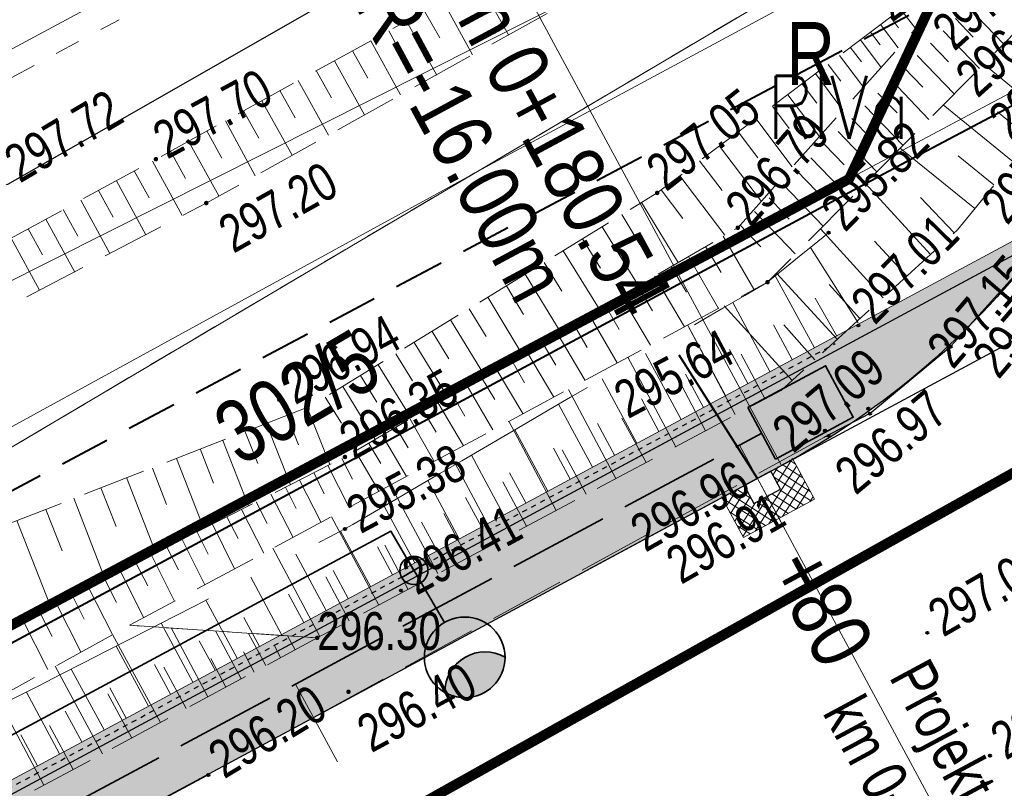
# Model space of a CAD drawing. Header units: metres. Extents: x 7437397 to 7437781, y 5556608 to 5556944.
# Tile 36 of 46: x 7437664 to 7437683, y 5556758 to 5556774. Entities that reach past the tile are written whole.
import ezdxf
from ezdxf.enums import TextEntityAlignment as Align

# ---------------------------------------------------------------- set-up
doc = ezdxf.new("R2010")
doc.units = ezdxf.units.M
doc.header["$MEASUREMENT"] = 0
for name, pattern in [('0.5_0.5', [1.5, 0.5, -0.5, 0.5]), ('314-500', [2.5, 2, -0.5]), ('BUBZ01-500', [1.75, 1.25, -0.5]), ('DGN Style 2', [6.14715, 3.68829, -2.45886]), ('DGN Style 3', [8.60601, 6.14715, -2.45886]), ('EGBU01-500', [1, 0.5, -0.5]), ('KTCR02-500', [1.5, 1, -0.5]), ('KTJZ01-500', [2, 1.5, -0.5])]:
    doc.linetypes.add(name, pattern=pattern)
doc.layers.get('0').update_dxf_attribs({"color": 250, "lineweight": 5})
for name, color, linetype, lineweight in [('_PROJ_WYMIARY', 7, 'Continuous', 9), ('_PROJ_ZAGOSPODAROWANIE', 7, 'Continuous', 13), ('ARCH_HATCH', 7, 'Continuous', 13), ('BUBZ01', 250, 'Continuous', 5), ('BUIB02_01', 250, 'Continuous', 5), ('D_balustrada', 7, '0.5_0.5', 30), ('D_kilometraz', 7, 'Continuous', 13), ('D_kraweznik', 7, 'Continuous', 30), ('D_obrzeze', 7, 'Continuous', 30), ('D_odwodnienie liniowe_wpust', 36, 'Continuous', 30), ('D_opis trasy', 7, 'Continuous', 13), ('D_opisy', 7, 'Continuous', 13), ('D_pobocze', 7, 'Continuous', 13), ('D_skarpa', 7, 'DGN Style 3', 20), ('D_skarpa-symbol', 7, 'Continuous', 20), ('D_zakres', 7, 'DGN Style 2', 13), ('DS_nawierzchnia bitumiczna odtworzenie', 252, 'Continuous', 0), ('EGBD03', 250, 'Continuous', 5), ('EGBK02', 250, 'Continuous', 5), ('EGBU01', 250, 'Continuous', 5), ('Elektryka_kanalizacja_technologiczna', 240, '314-500', 35), ('Elektryka_oswietlenie_zewnetrzne', 1, 'Continuous', 35), ('Elektryka_studzienki', 1, 'Continuous', 35), ('ELEKTRYKA_TRASY', 1, 'Continuous', 35), ('GAZ', 50, 'Continuous', 30), ('KTJZ01', 250, 'Continuous', 5), ('KTKR01', 250, 'Continuous', 5), ('MPZP', 250, 'Continuous', 5), ('przewód elektroenergetyczny (linia)', 7, 'Continuous', 5), ('punkt wysokościowy sztuczny', 7, 'Continuous', 5), ('RTPW01', 250, 'Continuous', 5), ('RTPW02', 250, 'Continuous', 5), ('rzedne dla projektanta', 250, 'Continuous', 5), ('SUPG_01', 250, 'Continuous', 5), ('SUPT_01', 250, 'Continuous', 5), ('Warstwa1Kanalizacja deszczowa', 34, 'Continuous', 40)]:
    doc.layers.add(name, color=color, linetype=linetype, lineweight=lineweight)
doc.styles.add('ROMANS', font='arial.ttf', dxfattribs={"width": 0.8})
doc.styles.get("Standard").update_dxf_attribs({"font": 'txt.shx', "width": 0.75})
doc.styles.add('Style-Arial Narrow', font='ARIALN.TTF')
doc.dimstyles.new('1-500', dxfattribs={"dimscale": 10, "dimtxt": 0.1, "dimasz": 0.07, "dimexe": 0, "dimexo": 0, "dimgap": 0.05, "dimtad": 1, "dimdec": 1, "dimrnd": 0.08, "dimzin": 0, "dimtxsty": 'ROMANS', "dimblk": 'ARCHTICK', "dimcen": 0.02, "dimdle": 0.1, "dimclrt": 256, "dimadec": 0, "dimazin": 0, "dimtfac": 0.666667, "dimtdec": 1, "dimtofl": 0, "dimtmove": 1, "dimatfit": 2, "dimfxl": 0, "dimtolj": 1, "dimtzin": 0, "dimarcsym": 0})

# ---------------------------------------------------------------- blocks, each defined once
blk = doc.blocks.new('PW02')
at = {"layer": 'punkt wysokościowy sztuczny', "linetype": 'Continuous', "lineweight": 13}
h = blk.add_hatch(color=0, dxfattribs=at)
edge = h.paths.add_edge_path()
edge.add_arc((0, 0), 0.45, 0, 360)
blk = doc.blocks.new('slup_oswietleniowy_3')
h = blk.add_hatch(color=256)
h.dxf.hatch_style = 1
h.paths.add_polyline_path([(3, -0.866, 0.267949), (3.5, 0, 0.267949), (3, 0.866, 0.57735)])
for p, q in [((0, 0.35), (0, -0.35)), ((-0.35, 0), (1.5, 0))]:
    blk.add_line(p, q)
for centre, radius in [((2.5, 0), 1), ((0, 0), 0.35)]:
    blk.add_circle(centre, radius)
blk.add_arc((3.5, 0), 1, 120, 240)
blk = doc.blocks.new('_ArchTick')
at = {"color": 0, "linetype": 'ByBlock', "const_width": 0.15}
blk.add_lwpolyline([(-0.5, -0.5), (0.5, 0.5)], dxfattribs=at)
blk = doc.blocks.new('*D61')
at = {"layer": '_PROJ_WYMIARY', "color": 0, "lineweight": -2, "transparency": 16777216}
for p, q in [((7437691.863, 5556774.762), (7437693.523, 5556771.681)), ((7437674.222, 5556764.126), (7437692.337, 5556773.882)), ((7437674.934, 5556762.806), (7437693.049, 5556772.561))]:
    blk.add_line(p, q, dxfattribs=at)
at = {"layer": 'Defpoints', "color": 0}
for p in [(7437674.222, 5556764.126), (7437674.934, 5556762.806)]:
    blk.add_point(p, dxfattribs=at)
at = {"layer": '_PROJ_WYMIARY', "transparency": 16777216, "insert": (7437693.662, 5556773.743), "char_height": 1, "attachment_point": 5, "rotation": 298.304, "style": 'ROMANS', "bg_fill": 3, "box_fill_scale": 1.25, "bg_fill_color": 256, "bg_fill_true_color": 13158600, "bg_fill_transparency": 0}
blk.add_mtext('\\A1;1,5', dxfattribs=at)
at = {"layer": 'Defpoints', "color": 0}
blk.add_point((7437693.049, 5556772.561), dxfattribs=at)
at = {"layer": '_PROJ_WYMIARY', "color": 0, "lineweight": -2, "transparency": 16777216, "xscale": 0.7000000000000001, "yscale": 0.7000000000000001, "zscale": 0.7000000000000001}
for p, rotation in [((7437692.337, 5556773.882), 118.303966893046), ((7437693.049, 5556772.561), 298.303966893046)]:
    blk.add_blockref('_ArchTick', p, dxfattribs=dict(at, rotation=rotation))

msp = doc.modelspace()

# ---------------------------------------------------------------- hatches: boundary and pattern name
at = {"layer": '_PROJ_ZAGOSPODAROWANIE'}
h = msp.add_hatch(dxfattribs=at)
h.set_pattern_fill('AR-CONC', color=251, scale=0.1, style=0)
h.set_pattern_definition([(50, (0, 0), (0.7172601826, -0.062752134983), [0.075, -0.825]), (355, (0, 0), (-0.138751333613, 0.7521921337), [0.06, -0.66]), (100.45144446, (0.0598, -0.0052), (0.578508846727, 0.68943999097), [0.063740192, -0.701142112]), (46.1842, (0, 0.2), (1.06724133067, -0.16551928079), [0.1125, -1.2375]), (96.63563549, (0.0889, 0.1862), (0.93466194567, 0.97411860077), [0.095610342, -1.05171376]), (351.18416399, (0, 0.2), (0.93466194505, 0.97411860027), [0.09, -0.990000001]), (21, (0.1, 0.15), (0.59690705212, -0.402618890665), [0.075, -0.825]), (326, (0.1, 0.15), (0.24331533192, 0.725150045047), [0.06, -0.66]), (71.45144474, (0.14974, 0.11645), (0.84022237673, 0.322531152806), [0.06374019, -0.701142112]), (37.5, (0, 0), (0.012159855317, 0.332893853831), [0, -0.652, 0, -0.67, 0, -0.6625]), (7.5, (0, 0), (0.263069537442, 0.394411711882), [0, -0.382, 0, -0.637, 0, -0.2525]), (327.5, (-0.223, 0), (0.5338224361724, -0.022554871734), [0, -0.25, 0, -0.78, 0, -1.035]), (317.5, (-0.323, 0), (0.583186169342, 0.100104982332), [0, -0.325, 0, -0.518, 0, -0.735])])
h.paths.add_polyline_path([(7437638.768, 5556745.033), (7437684.009, 5556769.397), (7437683.89, 5556769.617), (7437679.419, 5556767.209), (7437678.979, 5556766.972), (7437678.538, 5556766.734), (7437678.098, 5556766.497), (7437677.658, 5556766.26), (7437677.218, 5556766.023), (7437676.777, 5556765.786), (7437676.337, 5556765.549), (7437675.897, 5556765.312), (7437675.457, 5556765.075), (7437675.017, 5556764.838), (7437674.576, 5556764.601), (7437674.136, 5556764.364), (7437673.696, 5556764.127), (7437673.256, 5556763.89), (7437672.815, 5556763.652), (7437672.375, 5556763.415), (7437671.935, 5556763.178), (7437671.495, 5556762.941), (7437671.055, 5556762.704), (7437670.614, 5556762.467), (7437670.174, 5556762.23), (7437669.734, 5556761.993), (7437669.294, 5556761.756), (7437668.853, 5556761.519), (7437668.413, 5556761.282), (7437667.973, 5556761.045), (7437667.533, 5556760.808), (7437667.093, 5556760.571), (7437666.652, 5556760.333), (7437666.212, 5556760.096), (7437665.772, 5556759.859), (7437665.332, 5556759.622), (7437664.891, 5556759.385), (7437664.451, 5556759.148), (7437664.011, 5556758.911), (7437663.571, 5556758.674), (7437663.131, 5556758.437), (7437662.69, 5556758.2), (7437662.25, 5556757.963), (7437661.81, 5556757.726), (7437661.37, 5556757.489), (7437660.929, 5556757.251), (7437660.489, 5556757.014), (7437660.049, 5556756.777), (7437659.609, 5556756.54), (7437659.169, 5556756.303), (7437658.728, 5556756.066), (7437658.288, 5556755.829), (7437657.848, 5556755.592), (7437657.408, 5556755.355), (7437656.967, 5556755.118), (7437656.527, 5556754.881), (7437656.087, 5556754.644), (7437655.647, 5556754.407), (7437655.207, 5556754.169), (7437654.766, 5556753.932), (7437654.326, 5556753.695), (7437653.886, 5556753.458), (7437653.446, 5556753.221), (7437653.005, 5556752.984), (7437652.565, 5556752.747), (7437652.125, 5556752.51), (7437651.685, 5556752.273), (7437651.245, 5556752.036), (7437650.804, 5556751.799), (7437650.364, 5556751.562), (7437649.924, 5556751.325), (7437649.484, 5556751.088), (7437649.043, 5556750.85), (7437648.603, 5556750.613), (7437648.163, 5556750.376), (7437647.723, 5556750.139), (7437647.283, 5556749.902), (7437646.842, 5556749.665), (7437646.402, 5556749.428), (7437645.962, 5556749.191), (7437645.522, 5556748.954), (7437645.081, 5556748.717), (7437644.641, 5556748.48), (7437644.201, 5556748.243), (7437643.761, 5556748.006), (7437643.321, 5556747.768), (7437642.88, 5556747.531), (7437642.44, 5556747.294), (7437642, 5556747.057), (7437641.56, 5556746.82), (7437641.119, 5556746.583), (7437640.679, 5556746.346), (7437639.24, 5556745.571), (7437638.65, 5556745.253)])
at = {"layer": 'ARCH_HATCH', "linetype": 'Continuous', "lineweight": 25}
h = msp.add_hatch(color=254, dxfattribs=at)
h.dxf.hatch_style = 1
h.paths.add_polyline_path([(7437684.009, 5556769.397), (7437638.768, 5556745.033), (7437640.8, 5556744.423), (7437651.173, 5556750.01), (7437651.613, 5556750.247), (7437652.141, 5556750.531), (7437652.582, 5556750.768), (7437678.765, 5556764.869, 0.109552)])
at = {"layer": 'DS_nawierzchnia bitumiczna odtworzenie'}
h = msp.add_hatch(dxfattribs=at)
h.set_pattern_fill('CROSSHATCH', color=256, style=0, pattern_type=2)
h.set_pattern_definition([(57.5045, (7437678.27345, 5556763.6121), (-0.126515, 0.080585), []), (327.5045, (7437678.27345, 5556763.6121), (0.080585, 0.126515), [])])
h.paths.add_polyline_path([(7437677.577, 5556764.252), (7437678.013, 5556763.442), (7437679.422, 5556764.2), (7437678.985, 5556765.01, -0.012504), (7437678.291, 5556764.614), (7437678.555, 5556764.756), (7437678.744, 5556764.404), (7437678.216, 5556764.119), (7437678.026, 5556764.471), (7437678.29, 5556764.613, -0.012504)])

# ---------------------------------------------------------------- linework, layer by layer
at = {"layer": '_PROJ_ZAGOSPODAROWANIE', "linetype": '314-500'}
msp.add_lwpolyline([(7437574.98, 5556714.07, 0.2, 0.2, 0), (7437590.898, 5556722.559, 0.2, 0.2, 0), (7437596.853, 5556725.825, 0.2, 0.2, 0), (7437609.876, 5556733.065, 0.2, 0.2, 0), (7437612.907, 5556734.654, 0.2, 0.2, 0), (7437631.127, 5556743.978, 0.2, 0.2, 0), (7437638.748, 5556748.16, 0.2, 0.2, 0), (7437651.337, 5556755.099, 0.2, 0.2, 0), (7437661.046, 5556760.397, 0.2, 0.2, 0), (7437671.575, 5556766.01, 0.2, 0.2, 0), (7437677.838, 5556769.349, 0.2, 0.2, 0), (7437680.108, 5556770.559, 0.2, 0.2, 0), (7437683.04, 5556776.81, 0.2, 0.2, 0), (7437685.856, 5556778.354, 0.2, 0.2, 0), (7437690.99, 5556768.992, 0.2, 0.2, 0), (7437515.52, 5556670.824, 0, 0, 0)], format="xyseb", dxfattribs=at)
at = {"layer": 'BUBZ01', "color": 7, "linetype": 'BUBZ01-500', "lineweight": 13, "flags": 128}
for points in [[(7437640.018, 5556785.654), (7437638.515, 5556784.867), (7437643.11, 5556775.98), (7437642.9, 5556771.37), (7437643.65, 5556768.72), (7437650.54, 5556757.5), (7437653.18, 5556756.46), (7437670.11, 5556765.04), (7437677.9, 5556769.59), (7437683.09, 5556775.4), (7437676.3, 5556770.28), (7437669.43, 5556766.05), (7437652.3, 5556759.37), (7437651.48, 5556760.11), (7437645.17, 5556771.48), (7437645.18, 5556776.52), (7437645.4, 5556777.22), (7437640.018, 5556785.654)], [(7437645.4, 5556777.22), (7437646.3, 5556776.53), (7437654.12, 5556764.26), (7437666.36, 5556770.95), (7437677.29, 5556776.98), (7437678.76, 5556776.43), (7437667.36, 5556770.08), (7437653.89, 5556763.04), (7437645.18, 5556776.52), (7437645.4, 5556777.22)], [(7437669.56, 5556761.45), (7437665.84, 5556761.7), (7437678.49, 5556768.51), (7437684.39, 5556774.47), (7437685.15, 5556773.1), (7437682.26, 5556769.55), (7437678.76, 5556766.36), (7437669.56, 5556761.45)]]:
    msp.add_lwpolyline(points, close=True, dxfattribs=at)
at = {"layer": 'BUBZ01', "color": 7, "linetype": 'Continuous', "lineweight": 13, "flags": 128}
for points in [[(7437672.76, 5556774.48), (7437673.35, 5556773.42)], [(7437672.05, 5556774.09), (7437672.64, 5556773.02)], [(7437671.69, 5556773.89), (7437671.99, 5556773.36)], [(7437681.13, 5556773.92), (7437681.43, 5556773.54)], [(7437682.47, 5556773.97), (7437683.17, 5556773.24)], [(7437671.33, 5556773.69), (7437671.93, 5556772.62)], [(7437680.93, 5556773.77), (7437681.09, 5556773.56)], [(7437682.22, 5556773.74), (7437682.57, 5556773.37)], [(7437670.98, 5556773.5), (7437671.27, 5556772.96)], [(7437680.53, 5556773.47), (7437680.72, 5556773.22)], [(7437680.73, 5556773.62), (7437681.08, 5556773.16)], [(7437681.97, 5556773.5), (7437682.69, 5556772.75)], [(7437670.62, 5556773.3), (7437671.21, 5556772.23)], [(7437680.33, 5556773.32), (7437680.74, 5556772.77)], [(7437670.26, 5556773.1), (7437670.56, 5556772.56)], [(7437680.13, 5556773.17), (7437680.35, 5556772.88)], [(7437681.72, 5556773.25), (7437682.08, 5556772.88)], [(7437669.9, 5556772.9), (7437670.5, 5556771.83)], [(7437679.92, 5556773.01), (7437680.39, 5556772.38)], [(7437681.46, 5556773.01), (7437682.19, 5556772.25)], [(7437669.54, 5556772.71), (7437669.84, 5556772.17)], [(7437679.69, 5556772.83), (7437679.94, 5556772.5)], [(7437681.2, 5556772.76), (7437681.57, 5556772.38)], [(7437684.07, 5556771.78), (7437682.77, 5556772.84)], [(7437669.18, 5556772.51), (7437669.78, 5556771.43)], [(7437679.44, 5556772.65), (7437679.98, 5556771.92)], [(7437680.95, 5556772.52), (7437681.69, 5556771.74)], [(7437668.82, 5556772.31), (7437669.12, 5556771.77)], [(7437679.17, 5556772.45), (7437679.47, 5556772.06)], [(7437668.46, 5556772.11), (7437669.06, 5556771.03)], [(7437678.89, 5556772.23), (7437679.52, 5556771.4)], [(7437680.68, 5556772.26), (7437681.06, 5556771.87)], [(7437668.1, 5556771.91), (7437668.4, 5556771.37)], [(7437678.59, 5556772), (7437678.92, 5556771.56)], [(7437680.42, 5556772.01), (7437681.18, 5556771.22)], [(7437683.36, 5556770.9), (7437681.97, 5556772.03)], [(7437667.74, 5556771.71), (7437668.33, 5556770.62)], [(7437678.26, 5556771.76), (7437678.98, 5556770.8)], [(7437680.16, 5556771.76), (7437680.54, 5556771.36)], [(7437683.72, 5556771.34), (7437683.05, 5556771.89)], [(7437667.37, 5556771.51), (7437667.67, 5556770.97)], [(7437677.91, 5556771.49), (7437678.3, 5556770.98)], [(7437679.89, 5556771.5), (7437680.66, 5556770.7)], [(7437667.01, 5556771.31), (7437667.61, 5556770.22)], [(7437677.54, 5556771.21), (7437678.37, 5556770.11)], [(7437679.62, 5556771.24), (7437680.01, 5556770.84)], [(7437682.6, 5556769.97), (7437681.12, 5556771.17)], [(7437666.65, 5556771.11), (7437666.95, 5556770.57)], [(7437679.35, 5556770.98), (7437680.13, 5556770.17)], [(7437682.98, 5556770.44), (7437682.27, 5556771.02)], [(7437666.29, 5556770.91), (7437666.88, 5556769.83)], [(7437677.14, 5556770.92), (7437677.59, 5556770.33)], [(7437665.93, 5556770.72), (7437666.23, 5556770.18)], [(7437676.75, 5556770.62), (7437677.64, 5556769.44)], [(7437679.07, 5556770.72), (7437679.47, 5556770.31)], [(7437665.58, 5556770.52), (7437666.16, 5556769.45)], [(7437676.38, 5556770.34), (7437676.81, 5556769.77)], [(7437678.8, 5556770.45), (7437679.59, 5556769.62)], [(7437681.72, 5556769.06), (7437680.43, 5556770.47)], [(7437665.22, 5556770.33), (7437665.51, 5556769.8)], [(7437678.52, 5556770.18), (7437678.92, 5556769.76)], [(7437682.19, 5556769.49), (7437681.52, 5556770.19)], [(7437664.52, 5556769.95), (7437664.81, 5556769.42)], [(7437664.87, 5556770.14), (7437665.45, 5556769.08)], [(7437675.99, 5556770.09), (7437676.72, 5556768.9)], [(7437664.18, 5556769.76), (7437664.75, 5556768.71)], [(7437675.6, 5556769.85), (7437675.96, 5556769.26)], [(7437678.23, 5556769.91), (7437679.04, 5556769.07)], [(7437663.83, 5556769.57), (7437664.11, 5556769.05)], [(7437675.21, 5556769.61), (7437675.93, 5556768.44)], [(7437677.95, 5556769.64), (7437678.36, 5556769.21)], [(7437680.78, 5556768.2), (7437679.54, 5556769.57)], [(7437663.49, 5556769.38), (7437664.05, 5556768.35)], [(7437674.82, 5556769.37), (7437675.18, 5556768.79)], [(7437677.61, 5556769.42), (7437678.22, 5556768.37)], [(7437677.26, 5556769.22), (7437677.57, 5556768.7)], [(7437681.25, 5556768.63), (7437680.61, 5556769.32)], [(7437674.44, 5556769.13), (7437675.15, 5556767.98)], [(7437676.92, 5556769.02), (7437677.52, 5556767.99)], [(7437674.06, 5556768.9), (7437674.41, 5556768.33)], [(7437676.58, 5556768.82), (7437676.88, 5556768.31)], [(7437673.68, 5556768.67), (7437674.38, 5556767.53)], [(7437676.25, 5556768.63), (7437676.84, 5556767.62)], [(7437679.87, 5556767.38), (7437678.67, 5556768.69)], [(7437673.31, 5556768.44), (7437673.65, 5556767.87)], [(7437675.92, 5556768.43), (7437676.21, 5556767.94)], [(7437680.32, 5556767.79), (7437679.71, 5556768.46)], [(7437672.94, 5556768.21), (7437673.62, 5556767.09)], [(7437675.59, 5556768.24), (7437676.17, 5556767.26)], [(7437675.27, 5556768.05), (7437675.55, 5556767.57)], [(7437678.98, 5556766.56), (7437677.63, 5556768.04)], [(7437672.57, 5556767.98), (7437672.91, 5556767.43)], [(7437674.95, 5556767.87), (7437675.51, 5556766.91)], [(7437672.2, 5556767.76), (7437672.88, 5556766.66)], [(7437674.64, 5556767.68), (7437674.91, 5556767.21)], [(7437677.85, 5556765.88), (7437676.9, 5556767.66)], [(7437679.43, 5556766.97), (7437678.81, 5556767.66)], [(7437671.84, 5556767.53), (7437672.17, 5556766.99)], [(7437674.32, 5556767.5), (7437674.87, 5556766.56)], [(7437671.48, 5556767.31), (7437672.15, 5556766.23)], [(7437674.02, 5556767.32), (7437674.29, 5556766.86)], [(7437671.12, 5556767.09), (7437671.45, 5556766.55)], [(7437673.71, 5556767.14), (7437674.25, 5556766.23)], [(7437676.67, 5556765.24), (7437675.72, 5556767.02)], [(7437678.44, 5556766.19), (7437677.97, 5556767.08)], [(7437670.77, 5556766.87), (7437671.42, 5556765.81)], [(7437673.41, 5556766.97), (7437673.67, 5556766.51)], [(7437670.42, 5556766.66), (7437670.74, 5556766.13)], [(7437673.11, 5556766.79), (7437673.64, 5556765.9)], [(7437670.07, 5556766.44), (7437670.71, 5556765.39)], [(7437672.53, 5556766.45), (7437673.04, 5556765.58)], [(7437672.82, 5556766.62), (7437673.08, 5556766.18)], [(7437677.26, 5556765.56), (7437676.79, 5556766.45)], [(7437672.24, 5556766.28), (7437672.49, 5556765.85)], [(7437675.48, 5556764.61), (7437674.54, 5556766.38)], [(7437669.72, 5556766.23), (7437670.04, 5556765.71)], [(7437671.95, 5556766.12), (7437672.46, 5556765.26)], [(7437668.96, 5556765.87), (7437669.19, 5556765.28)], [(7437669.36, 5556766.02), (7437669.81, 5556764.89)], [(7437671.67, 5556765.95), (7437671.92, 5556765.53)], [(7437668.55, 5556765.71), (7437669.03, 5556764.49)], [(7437671.4, 5556765.79), (7437671.88, 5556764.95)], [(7437674.3, 5556763.98), (7437673.36, 5556765.75)], [(7437676.08, 5556764.93), (7437675.6, 5556765.81)], [(7437668.13, 5556765.54), (7437668.38, 5556764.91)], [(7437670.85, 5556765.47), (7437671.33, 5556764.65)], [(7437671.12, 5556765.63), (7437671.36, 5556765.22)], [(7437667.69, 5556765.37), (7437668.2, 5556764.07)], [(7437670.58, 5556765.31), (7437670.82, 5556764.91)], [(7437667.24, 5556765.2), (7437667.5, 5556764.52)], [(7437670.31, 5556765.16), (7437670.78, 5556764.36)], [(7437673.13, 5556763.35), (7437672.18, 5556765.12)], [(7437674.89, 5556764.3), (7437674.42, 5556765.18)], [(7437666.77, 5556765.01), (7437667.31, 5556763.62)], [(7437670.05, 5556765.01), (7437670.26, 5556764.6)], [(7437666.29, 5556764.82), (7437666.57, 5556764.1)], [(7437669.49, 5556764.73), (7437669.7, 5556764.31)], [(7437669.77, 5556764.87), (7437670.19, 5556764.04)], [(7437665.78, 5556764.63), (7437666.36, 5556763.14)], [(7437669.21, 5556764.58), (7437669.64, 5556763.74)], [(7437673.71, 5556763.67), (7437673.24, 5556764.55)], [(7437665.27, 5556764.43), (7437665.57, 5556763.66)], [(7437668.64, 5556764.3), (7437669.08, 5556763.44)], [(7437668.93, 5556764.44), (7437669.14, 5556764.02)], [(7437671.95, 5556762.73), (7437671.01, 5556764.48)], [(7437664.73, 5556764.22), (7437665.35, 5556762.63)], [(7437668.35, 5556764.15), (7437668.57, 5556763.72)], [(7437664.18, 5556764), (7437664.5, 5556763.18)], [(7437668.06, 5556764), (7437668.5, 5556763.13)], [(7437672.54, 5556763.04), (7437672.07, 5556763.92)], [(7437663.6, 5556763.78), (7437664.27, 5556762.08)], [(7437667.48, 5556763.71), (7437667.92, 5556762.82)], [(7437667.77, 5556763.85), (7437667.99, 5556763.42)], [(7437670.78, 5556762.1), (7437669.84, 5556763.85)], [(7437667.18, 5556763.55), (7437667.4, 5556763.11)], [(7437666.88, 5556763.4), (7437667.33, 5556762.5)], [(7437666.58, 5556763.25), (7437666.81, 5556762.8)], [(7437669.61, 5556761.48), (7437668.68, 5556763.23)], [(7437671.36, 5556762.41), (7437670.9, 5556763.29)], [(7437665.96, 5556762.94), (7437666.2, 5556762.48)], [(7437666.27, 5556763.09), (7437666.73, 5556762.18)], [(7437665.65, 5556762.78), (7437666.12, 5556761.85)], [(7437665.34, 5556762.62), (7437665.58, 5556762.15)], [(7437670.19, 5556761.79), (7437669.73, 5556762.66)], [(7437665.02, 5556762.46), (7437665.5, 5556761.52)], [(7437664.38, 5556762.14), (7437664.87, 5556761.17)], [(7437664.7, 5556762.3), (7437664.94, 5556761.82)], [(7437664.05, 5556761.97), (7437664.3, 5556761.48)], [(7437663.72, 5556761.8), (7437664.22, 5556760.82)], [(7437667.39, 5556760.28), (7437666.66, 5556761.65)], [(7437668.05, 5556760.64), (7437667.54, 5556761.59)], [(7437666.45, 5556759.77), (7437665.5, 5556761.52)], [(7437668.54, 5556760.9), (7437668.2, 5556761.54)], [(7437669.12, 5556761.21), (7437668.97, 5556761.49)], [(7437668.31, 5556760.77), (7437668.1, 5556761.17)], [(7437668.83, 5556761.06), (7437668.71, 5556761.29)], [(7437667.75, 5556760.47), (7437667.45, 5556761.04)], [(7437665.3, 5556759.15), (7437664.36, 5556760.89)], [(7437666.96, 5556760.05), (7437666.52, 5556760.87)], [(7437664.14, 5556758.53), (7437663.21, 5556760.26)], [(7437665.88, 5556759.46), (7437665.41, 5556760.34)], [(7437664.72, 5556758.84), (7437664.25, 5556759.71)]]:
    msp.add_lwpolyline(points, dxfattribs=at)
at = {"layer": 'BUBZ01', "color": 7, "linetype": 'BUBZ01-500', "lineweight": 13, "flags": 128}
msp.add_lwpolyline([(7437649.055, 5556752.478), (7437665.84, 5556761.7), (7437669.56, 5556761.45), (7437655.14, 5556753.67), (7437639.69, 5556745.22), (7437638.72, 5556747.2), (7437649.055, 5556752.478)], dxfattribs=at)
at = {"layer": 'BUIB02_01', "color": 212, "linetype": 'Continuous', "lineweight": 40, "flags": 128}
msp.add_lwpolyline([(7437631.582, 5556743.722), (7437658.25, 5556758.524), (7437681.414, 5556770.995), (7437736.328, 5556800.083), (7437739.446, 5556801.87)], dxfattribs=at)
at = {"layer": 'D_balustrada', "ltscale": 0.1}
msp.add_line((7437639.295, 5556745.459), (7437679.831, 5556767.289), dxfattribs=at)
at = {"layer": 'D_kilometraz', "flags": 128}
for points in [[(7437678.765, 5556763.733), (7437677.935, 5556765.274)], [(7437669.96, 5556758.991), (7437669.131, 5556760.532)]]:
    msp.add_lwpolyline(points, dxfattribs=at)
at = {"layer": 'D_kraweznik'}
msp.add_line((7437640.8, 5556744.423), (7437678.765, 5556764.869), dxfattribs=at)
at = {"layer": 'D_kraweznik', "extrusion": (0, 0, -1)}
msp.add_arc((-7437671.179, 5556778.956), 16, 216.6882, 241.696, dxfattribs=at)
at = {"layer": 'D_obrzeze'}
msp.add_line((7437634.321, 5556742.638), (7437684.009, 5556769.397), dxfattribs=at)
at = {"layer": 'D_odwodnienie liniowe_wpust', "flags": 128}
msp.add_lwpolyline([(7437678.216, 5556764.119), (7437678.744, 5556764.404), (7437678.555, 5556764.756), (7437678.026, 5556764.471), (7437678.216, 5556764.119)], close=True, dxfattribs=at)
at = {"layer": 'D_opis trasy', "flags": 128}
msp.add_lwpolyline([(7437678.765, 5556764.869), (7437673.023, 5556775.532)], dxfattribs=at)
at = {"layer": 'D_opisy'}
msp.add_line((7437678.291, 5556764.613), (7437684.536, 5556753.016), dxfattribs=at)
at = {"layer": 'D_pobocze'}
msp.add_line((7437638.65, 5556745.253), (7437683.89, 5556769.617), dxfattribs=at)
at = {"layer": 'D_skarpa', "flags": 128}
msp.add_lwpolyline([(7437639.094, 5556747.391), (7437639.251, 5556747.471), (7437639.697, 5556747.699), (7437640.142, 5556747.926), (7437640.587, 5556748.154), (7437641.033, 5556748.381), (7437641.478, 5556748.609), (7437641.924, 5556748.836), (7437642.369, 5556749.064), (7437642.814, 5556749.291), (7437643.26, 5556749.518), (7437643.705, 5556749.746), (7437644.151, 5556749.973), (7437644.596, 5556750.201), (7437645.041, 5556750.428), (7437645.487, 5556750.656), (7437645.932, 5556750.883), (7437646.378, 5556751.111), (7437646.823, 5556751.338), (7437647.268, 5556751.566), (7437647.714, 5556751.793), (7437648.159, 5556752.021), (7437648.605, 5556752.248), (7437649.05, 5556752.475), (7437649.489, 5556752.715), (7437649.928, 5556752.954), (7437650.367, 5556753.194), (7437650.806, 5556753.433), (7437651.245, 5556753.673), (7437651.684, 5556753.912), (7437652.122, 5556754.152), (7437652.561, 5556754.391), (7437653, 5556754.631), (7437653.439, 5556754.87), (7437653.878, 5556755.11), (7437654.317, 5556755.349), (7437654.756, 5556755.589), (7437655.195, 5556755.828), (7437655.634, 5556756.068), (7437656.073, 5556756.307), (7437656.512, 5556756.547), (7437656.951, 5556756.786), (7437657.389, 5556757.026), (7437657.828, 5556757.265), (7437658.267, 5556757.505), (7437658.706, 5556757.744), (7437659.145, 5556757.984), (7437659.586, 5556758.22), (7437660.031, 5556758.448), (7437660.476, 5556758.676), (7437660.921, 5556758.904), (7437661.366, 5556759.132), (7437661.812, 5556759.36), (7437662.257, 5556759.588), (7437662.702, 5556759.816), (7437663.147, 5556760.044), (7437663.592, 5556760.272), (7437664.037, 5556760.5), (7437664.482, 5556760.728), (7437664.927, 5556760.955), (7437665.372, 5556761.183), (7437665.818, 5556761.411), (7437666.263, 5556761.639), (7437666.708, 5556761.867), (7437667.153, 5556762.095), (7437667.598, 5556762.323), (7437668.043, 5556762.551), (7437668.488, 5556762.779), (7437668.933, 5556763.007), (7437669.379, 5556763.235), (7437669.824, 5556763.463), (7437670.264, 5556763.7), (7437670.696, 5556763.953), (7437671.128, 5556764.205), (7437671.56, 5556764.458), (7437671.992, 5556764.71), (7437672.424, 5556764.963), (7437672.855, 5556765.215), (7437673.287, 5556765.468), (7437673.719, 5556765.72), (7437674.151, 5556765.973), (7437674.583, 5556766.225), (7437675.015, 5556766.478), (7437675.447, 5556766.731), (7437675.879, 5556766.983), (7437676.311, 5556767.236), (7437676.742, 5556767.488), (7437677.174, 5556767.741), (7437677.606, 5556767.993), (7437678.038, 5556768.246), (7437678.47, 5556768.498), (7437678.867, 5556768.815), (7437679.159, 5556769.052), (7437679.413, 5556769.257), (7437679.664, 5556769.461)], dxfattribs=at)
at = {"layer": 'D_skarpa-symbol', "flags": 128}
for points in [[(7437680.288, 5556767.703), (7437679.341, 5556769.199)], [(7437679.419, 5556767.209), (7437678.643, 5556768.637)], [(7437679.857, 5556767.449), (7437679.435, 5556768.191)], [(7437678.538, 5556766.734), (7437677.8, 5556768.106)], [(7437678.979, 5556766.972), (7437678.605, 5556767.665)], [(7437677.658, 5556766.26), (7437676.936, 5556767.601)], [(7437676.777, 5556765.786), (7437676.072, 5556767.096)], [(7437678.098, 5556766.497), (7437677.733, 5556767.176)], [(7437677.218, 5556766.023), (7437676.861, 5556766.686)], [(7437675.897, 5556765.312), (7437675.208, 5556766.591)], [(7437675.017, 5556764.838), (7437674.344, 5556766.086)], [(7437676.337, 5556765.549), (7437675.989, 5556766.196)], [(7437675.457, 5556765.075), (7437675.116, 5556765.707)], [(7437674.136, 5556764.364), (7437673.481, 5556765.581)], [(7437673.256, 5556763.89), (7437672.617, 5556765.076)], [(7437674.576, 5556764.601), (7437674.244, 5556765.217)], [(7437673.696, 5556764.127), (7437673.372, 5556764.727)], [(7437672.375, 5556763.415), (7437671.753, 5556764.571)], [(7437672.815, 5556763.652), (7437672.5, 5556764.238)], [(7437671.495, 5556762.941), (7437670.889, 5556764.066)], [(7437671.935, 5556763.178), (7437671.628, 5556763.748)], [(7437670.614, 5556762.467), (7437670.021, 5556763.569)], [(7437671.055, 5556762.704), (7437670.756, 5556763.259)], [(7437669.734, 5556761.993), (7437669.133, 5556763.109)], [(7437670.174, 5556762.23), (7437669.876, 5556762.784)], [(7437668.853, 5556761.519), (7437668.242, 5556762.653)], [(7437667.973, 5556761.045), (7437667.352, 5556762.197)], [(7437669.294, 5556761.756), (7437668.991, 5556762.319)], [(7437668.413, 5556761.282), (7437668.105, 5556761.854)], [(7437667.093, 5556760.571), (7437666.462, 5556761.741)], [(7437667.533, 5556760.808), (7437667.22, 5556761.389)], [(7437666.212, 5556760.096), (7437665.572, 5556761.285)], [(7437665.332, 5556759.622), (7437664.681, 5556760.83)], [(7437666.652, 5556760.333), (7437666.335, 5556760.923)], [(7437665.772, 5556759.859), (7437665.449, 5556760.458)], [(7437664.451, 5556759.148), (7437663.791, 5556760.374)], [(7437664.891, 5556759.385), (7437664.564, 5556759.993)], [(7437664.011, 5556758.911), (7437663.679, 5556759.528)]]:
    msp.add_lwpolyline(points, dxfattribs=at)
at = {"layer": 'D_zakres', "flags": 128}
msp.add_lwpolyline([(7437677.577, 5556764.252), (7437678.013, 5556763.442), (7437679.422, 5556764.2), (7437678.985, 5556765.01)], dxfattribs=at)
at = {"layer": 'EGBD03', "color": 96, "linetype": 'Continuous', "lineweight": 13, "flags": 128}
for points in [[(7437656.77, 5556761.25), (7437683.04, 5556776.81)], [(7437685.08, 5556773.21), (7437658.07, 5556758.81)]]:
    msp.add_lwpolyline(points, dxfattribs=at)
at = {"layer": 'EGBU01', "color": 96, "linetype": 'EGBU01-500', "lineweight": 13, "flags": 128}
for points in [[(7437656.77, 5556761.25), (7437683.04, 5556776.81)], [(7437683.04, 5556776.81), (7437656.77, 5556761.25)]]:
    msp.add_lwpolyline(points, dxfattribs=at)
at = {"layer": 'Elektryka_kanalizacja_technologiczna'}
msp.add_line((7437640.444, 5556745.084), (7437678.375, 5556765.511), dxfattribs=at)
at = {"layer": 'ELEKTRYKA_TRASY', "linetype": 'Continuous'}
msp.add_lwpolyline([(7437647.715, 5556750.008), (7437647.306, 5556750.81), (7437671.021, 5556763.566), (7437671.476, 5556762.789)], dxfattribs=at)
at = {"layer": 'GAZ', "linetype": '0.5_0.5', "lineweight": 20}
msp.add_lwpolyline([(7437597.461, 5556737.031), (7437665.632, 5556773.718)], dxfattribs=at)
at = {"layer": 'KTJZ01', "color": 7, "linetype": 'KTJZ01-500', "lineweight": 13, "flags": 128}
msp.add_lwpolyline([(7437487.24, 5556665.88), (7437500.01, 5556668.65), (7437509.93, 5556671.34), (7437514.81, 5556672.66), (7437528.54, 5556677.57), (7437546.18, 5556685.08), (7437562.31, 5556693.39), (7437575.78, 5556700.17), (7437584.6, 5556705.2), (7437599.33, 5556712.79), (7437607.41, 5556717.03), (7437624.22, 5556725.75), (7437636.91, 5556731.79), (7437639.91, 5556733.3), (7437648.13, 5556737.1), (7437664.08, 5556744.94), (7437674.41, 5556750.47), (7437695.47, 5556762.01), (7437726.23, 5556778.98), (7437745.592, 5556790.579), (7437740.524, 5556799.89), (7437726.071, 5556794.065), (7437721.424, 5556793.261), (7437718.653, 5556793.684), (7437716.454, 5556794.853), (7437714.78, 5556796.65), (7437713.44, 5556798.18), (7437704.05, 5556814.76), (7437696.46, 5556806.77), (7437698.53, 5556806.84), (7437700.74, 5556806.26), (7437702.79, 5556804.94), (7437704.06, 5556803.16), (7437709.44, 5556793.77), (7437711.44, 5556790.12), (7437712.13, 5556787.63), (7437712.21, 5556785.35), (7437711.59, 5556783.66), (7437709.87, 5556781.76), (7437701.28, 5556777.09), (7437699.42, 5556776.48), (7437697.78, 5556776.19), (7437695.76, 5556776.41), (7437693.65, 5556777.51), (7437692.09, 5556778.89), (7437690.49, 5556781.22), (7437685.25, 5556778.28), (7437686.1, 5556775.03), (7437686.085, 5556773.72), (7437685.81, 5556772.51), (7437685.3, 5556771.32), (7437684.475, 5556769.98), (7437683.43, 5556768.68), (7437682.12, 5556767.23), (7437680.52, 5556765.9), (7437679.609, 5556765.424), (7437667.4, 5556758.73), (7437656.58, 5556752.94), (7437646.03, 5556747.24), (7437635.04, 5556741.31), (7437625.46, 5556735.97), (7437617.31, 5556731.03), (7437610.73, 5556727.32), (7437599.83, 5556721.28), (7437592.56, 5556717.41), (7437581.48, 5556711.39), (7437572.19, 5556706.38), (7437570.63, 5556705.57), (7437559.43, 5556699.57), (7437555.27, 5556697.37), (7437547.58, 5556693.6), (7437542.1, 5556690.99), (7437536.78, 5556688.64), (7437527.13, 5556684.56), (7437524.75, 5556685.69), (7437522.99, 5556687.15), (7437521.44, 5556689.45), (7437520.46, 5556691.39), (7437515.43, 5556689.51), (7437516.09, 5556686.202), (7437515.98, 5556684.5), (7437514.73, 5556681.38), (7437513.55, 5556680.28), (7437512.1, 5556679.32), (7437507.87, 5556678.13), (7437498.81, 5556675.82), (7437492.9, 5556674.29)], dxfattribs=at)
msp.add_lwpolyline([(7437651.362, 5556791.595), (7437643.343, 5556787.396), (7437648.19, 5556778.92), (7437655.57, 5556765.98), (7437663.42, 5556770.45), (7437676.91, 5556778.17), (7437675.01, 5556781.56), (7437675.11, 5556782.48), (7437675.77, 5556783.33), (7437676.52, 5556783.95), (7437677.46, 5556784.41), (7437678.43, 5556784.63), (7437679.46, 5556784.67), (7437680.43, 5556784.44), (7437681.37, 5556784), (7437682.16, 5556783.33), (7437682.81, 5556782.48), (7437676.39, 5556793.29), (7437676.47, 5556792.28), (7437676.31, 5556791.28), (7437675.94, 5556790.63), (7437669.49, 5556786.95), (7437667.38, 5556785.74), (7437666.84, 5556785.69), (7437666.12, 5556785.98), (7437665.59, 5556786.48), (7437665.01, 5556787.22), (7437659.73, 5556784.21), (7437660.45, 5556782.43), (7437660.37, 5556781.39), (7437659.91, 5556780.53), (7437659.17, 5556779.86), (7437658.32, 5556779.31), (7437657.39, 5556778.94), (7437656.43, 5556778.75), (7437655.43, 5556778.78), (7437654.49, 5556779.27), (7437654.02, 5556779.96), (7437653.79, 5556780.41), (7437650.9, 5556787.87), (7437650.22, 5556789.76), (7437651.87, 5556790.71), (7437651.362, 5556791.595)], close=True, dxfattribs=at)
at = {"layer": 'KTKR01', "color": 7, "linetype": 'Continuous', "lineweight": 30, "flags": 128}
for points in [[(7437685.25, 5556778.28), (7437682.81, 5556782.48), (7437682.16, 5556783.33), (7437681.37, 5556784), (7437680.43, 5556784.44), (7437679.46, 5556784.67), (7437678.43, 5556784.63), (7437677.46, 5556784.41), (7437676.52, 5556783.95), (7437675.77, 5556783.33), (7437675.11, 5556782.48), (7437675.01, 5556781.56), (7437676.91, 5556778.17), (7437663.42, 5556770.45), (7437655.57, 5556765.98), (7437650.54, 5556774.83), (7437648.19, 5556778.92), (7437643.343, 5556787.396)], [(7437680.52, 5556765.9), (7437682.12, 5556767.23), (7437683.43, 5556768.68), (7437684.475, 5556769.98), (7437685.3, 5556771.32), (7437685.81, 5556772.51), (7437686.085, 5556773.72), (7437686.1, 5556775.03), (7437685.25, 5556778.28)], [(7437680.52, 5556765.9), (7437679.609, 5556765.424)]]:
    msp.add_lwpolyline(points, dxfattribs=at)
at = {"layer": 'MPZP', "color": 212, "linetype": 'KTCR02-500', "lineweight": 40, "flags": 128}
msp.add_lwpolyline([(7437738.295, 5556803.984), (7437715.191, 5556791.784), (7437661.349, 5556763.226), (7437574.511, 5556717.006), (7437530.05, 5556696.506), (7437525.798, 5556698.029), (7437514.19, 5556719.761)], dxfattribs=at)
at = {"layer": 'przewód elektroenergetyczny (linia)', "color": 1, "linetype": 'Continuous', "lineweight": 13, "flags": 128}
msp.add_lwpolyline([(7437656.87, 5556765.21), (7437682.33, 5556778.03), (7437683.26, 5556778.5)], dxfattribs=at)
at = {"layer": 'rzedne dla projektanta', "color": 7, "linetype": 'Continuous', "lineweight": 40}
for centre in [(7437679.7, 5556769.49), (7437680.29, 5556767.65), (7437682.04, 5556767.28), (7437682.12, 5556767.23), (7437668.81, 5556766.17), (7437680.49, 5556766), (7437680.52, 5556765.9), (7437679.63, 5556765.56), (7437679.7, 5556765.46), (7437670.11, 5556763.61), (7437671.22, 5556762.39), (7437681.66, 5556761.55), (7437682.9, 5556759.11), (7437667.4, 5556758.73)]:
    msp.add_circle(centre, 0.0225, dxfattribs=at)
at = {"layer": 'SUPG_01', "color": 52, "linetype": 'Continuous', "lineweight": 13, "flags": 128}
msp.add_lwpolyline([(7437732.989, 5556813.733), (7437728.61, 5556811.05), (7437696.05, 5556793.43), (7437665.38, 5556774.15), (7437624.73, 5556752.297)], dxfattribs=at)
at = {"layer": 'SUPT_01', "color": 30, "linetype": 'Continuous', "lineweight": 13, "flags": 128}
msp.add_lwpolyline([(7437624.834, 5556744.449), (7437654.2, 5556760.54), (7437665.43, 5556766.7), (7437672.97, 5556770.83), (7437672.97, 5556770.83), (7437705.49, 5556788.37), (7437705.49, 5556788.37), (7437729.04, 5556801.46), (7437729.04, 5556801.46), (7437737.403, 5556805.623)], dxfattribs=at)
at = {"layer": 'Warstwa1Kanalizacja deszczowa'}
msp.add_line((7437678.291, 5556764.613), (7437676.736, 5556767.061), dxfattribs=at)

# ---------------------------------------------------------------- block references
at = {"layer": 'Elektryka_oswietlenie_zewnetrzne', "linetype": 'Continuous', "xscale": 0.8, "yscale": 0.8, "zscale": 0.001, "rotation": 300.3159171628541}
msp.add_blockref('slup_oswietleniowy_3', (7437671.476, 5556762.789), dxfattribs=at)
at = {"layer": 'RTPW02', "color": 7, "linetype": 'Continuous', "lineweight": 13, "xscale": 0.1, "yscale": 0.1, "zscale": 0.1}
for p in [(7437666.36, 5556770.95), (7437676.3, 5556770.28), (7437667.36, 5556770.08), (7437677.9, 5556769.59), (7437678.49, 5556768.51), (7437670.11, 5556765.04), (7437669.56, 5556761.45), (7437670.18, 5556760.38)]:
    msp.add_blockref('PW02', p, dxfattribs=at)

# ---------------------------------------------------------------- texts
at = {"layer": 'D_kilometraz', "insert": (7437679.002, 5556763.093), "char_height": 1.2, "attachment_point": 4, "rotation": 298.304, "line_spacing_factor": 1.6, "style": 'Style-Arial Narrow'}
msp.add_mtext('+80', dxfattribs=at)
at = {"layer": 'D_opis trasy', "char_height": 1.2, "rotation": 298.304, "style": 'Style-Arial Narrow'}
for s, insert, attachment_point, line_spacing_factor in [('PL\\Pkm 0+180.54', (7437673.062, 5556775.408), 4, 0.85), ('R=-16.00m', (7437674.049, 5556768.287), 6, 0.35)]:
    msp.add_mtext(s, dxfattribs=dict(at, insert=insert, attachment_point=attachment_point, line_spacing_factor=line_spacing_factor))
at = {"layer": 'D_opisy', "insert": (7437681.681, 5556761.105), "char_height": 0.9, "attachment_point": 1, "rotation": 298.304}
msp.add_mtext('\\pt11;\\fArial|b0|i0|c238238|p39;Projektowany wpust\\Pkm 0+180', dxfattribs=at)
at = {"layer": 'EGBD03', "color": 96, "linetype": 'Continuous', "lineweight": 30, "insert": (7437668.045, 5556764.833), "char_height": 1.25, "attachment_point": 7, "rotation": 30.5868, "line_spacing_factor": 0.6}
msp.add_mtext('\\FWORKING_1250;\\H1x;\\W0.8;302/5', dxfattribs=at)
at = {"layer": 'EGBK02', "color": 96, "linetype": 'Continuous', "lineweight": 30, "width": 0.8}
msp.add_text('RIVa', height=1.25, dxfattribs=at).set_placement((7437678.482, 5556772.607), align=Align.TOP_LEFT)
at = {"layer": 'EGBU01', "color": 96, "linetype": 'Continuous', "lineweight": 30, "insert": (7437678.862, 5556772.422), "char_height": 1.25, "attachment_point": 7, "line_spacing_factor": 0.6}
msp.add_mtext('\\FWORKING_1250;\\H1x;\\W0.8;R', dxfattribs=at)
at = {"layer": 'RTPW01', "color": 7, "linetype": 'Continuous', "lineweight": 13, "char_height": 0.75, "attachment_point": 7, "line_spacing_factor": 0.6}
for s, insert, rotation in [('\\FWORKING_1250;\\H1x;\\W0.8;297.12', (7437680.97, 5556773.65), 36.813), ('\\FWORKING_1250;\\H1x;\\W0.8;297.70', (7437666.59, 5556770.93), 28.571), ('\\FWORKING_1250;\\H1x;\\W0.8;297.72', (7437663.667, 5556770.455), 30.593), ('\\FWORKING_1250;\\H1x;\\W0.8;297.05', (7437676.485, 5556770.284), 38.267), ('\\FWORKING_1250;\\H1x;\\W0.8;296.79', (7437678.169, 5556769.567), 49.168), ('\\FWORKING_1250;\\H1x;\\W0.8;297.20', (7437667.903, 5556769.062), 29.396), ('\\FWORKING_1250;\\H1x;\\W0.8;295.64', (7437675.727, 5556765.779), 27.983), ('\\FWORKING_1250;\\H1x;\\W0.8;296.35', (7437670.293, 5556764.962), 29.379), ('\\FWORKING_1250;\\H1x;\\W0.8;296.40', (7437670.639, 5556759.15), 28.544)]:
    msp.add_mtext(s, dxfattribs=dict(at, insert=insert, rotation=rotation))
at = {"layer": 'RTPW01', "color": 7, "linetype": 'Continuous', "lineweight": 13, "insert": (7437669.56, 5556761.2), "char_height": 0.75, "attachment_point": 7, "line_spacing_factor": 0.6}
msp.add_mtext('\\FWORKING_1250;\\H1x;\\W0.8;296.30', dxfattribs=at)
at = {"layer": 'rzedne dla projektanta', "color": 7, "linetype": 'Continuous', "lineweight": 0, "char_height": 0.75, "attachment_point": 7, "line_spacing_factor": 0.6}
for s, insert, rotation in [('\\FWORKING_1250;\\H1x;\\W0.8; 297.27', (7437682.036, 5556772.92), 42.036), ('\\FWORKING_1250;\\H1x;\\W0.8; 296.31', (7437682.496, 5556771.99), 42.036), ('\\FWORKING_1250;\\H1x;\\W0.8; 297.23', (7437683.156, 5556771.15), 42.036), ('\\FWORKING_1250;\\H1x;\\W0.8; 297.24', (7437683.106, 5556769.445), 49.4469), ('\\FWORKING_1250;\\H1x;\\W0.8; 295.82', (7437679.879, 5556769.315), 45.6025), ('\\FWORKING_1250;\\H1x;\\W0.8; 297.01', (7437680.469, 5556767.475), 45.6025), ('\\FWORKING_1250;\\H1x;\\W0.8; 297.15', (7437682.031, 5556766.583), 49.4469), ('\\FWORKING_1250;\\H1x;\\W0.8; 297.02', (7437682.934, 5556766.387), 49.4469), ('\\FWORKING_1250;\\H1x;\\W0.8; 296.94', (7437668.929, 5556765.95), 28.4004), ('\\FWORKING_1250;\\H1x;\\W0.8; 297.09', (7437678.833, 5556764.946), 39.9447), ('\\FWORKING_1250;\\H1x;\\W0.8; 296.97', (7437680.073, 5556764.115), 39.9447), ('\\FWORKING_1250;\\H1x;\\W0.8; 295.38', (7437670.229, 5556763.39), 28.4004), ('\\FWORKING_1250;\\H1x;\\W0.8; 296.96', (7437675.879, 5556763.018), 29.7173), ('\\FWORKING_1250;\\H1x;\\W0.8; 296.91', (7437676.587, 5556762.381), 29.7173), ('\\FWORKING_1250;\\H1x;\\W0.8; 296.41', (7437671.339, 5556762.17), 28.4004), ('\\FWORKING_1250;\\H1x;\\W0.8; 297.00', (7437681.785, 5556761.333), 29.9914), ('\\FWORKING_1250;\\H1x;\\W0.8; 296.94', (7437683.025, 5556758.893), 29.9914), ('\\FWORKING_1250;\\H1x;\\W0.8; 296.20', (7437667.529, 5556758.516), 31.1664)]:
    msp.add_mtext(s, dxfattribs=dict(at, insert=insert, rotation=rotation))

# ---------------------------------------------------------------- next in the draw order: dimensions: what is measured, and where the dimension line sits
at = {"layer": '_PROJ_WYMIARY'}
dim = msp.add_linear_dim(base=(7437693.049, 5556772.561), p1=(7437674.222, 5556764.126), p2=(7437674.934, 5556762.806), angle=298.304, dimstyle='1-500', dxfattribs=at)
dim.commit()
dim.dimension.update_dxf_attribs({"geometry": '*D61', "text_midpoint": (7437692.693, 5556773.221), "dimtype": 161})

# ---------------------------------------------------------------- next in the draw order: linework, layer by layer
at = {"layer": 'Elektryka_studzienki'}
msp.add_lwpolyline([(7437678.1, 5556766.021), (7437679.641, 5556766.851), (7437680.191, 5556765.83), (7437678.65, 5556765)], close=True, dxfattribs=at)

doc.saveas('drawing.dxf')
